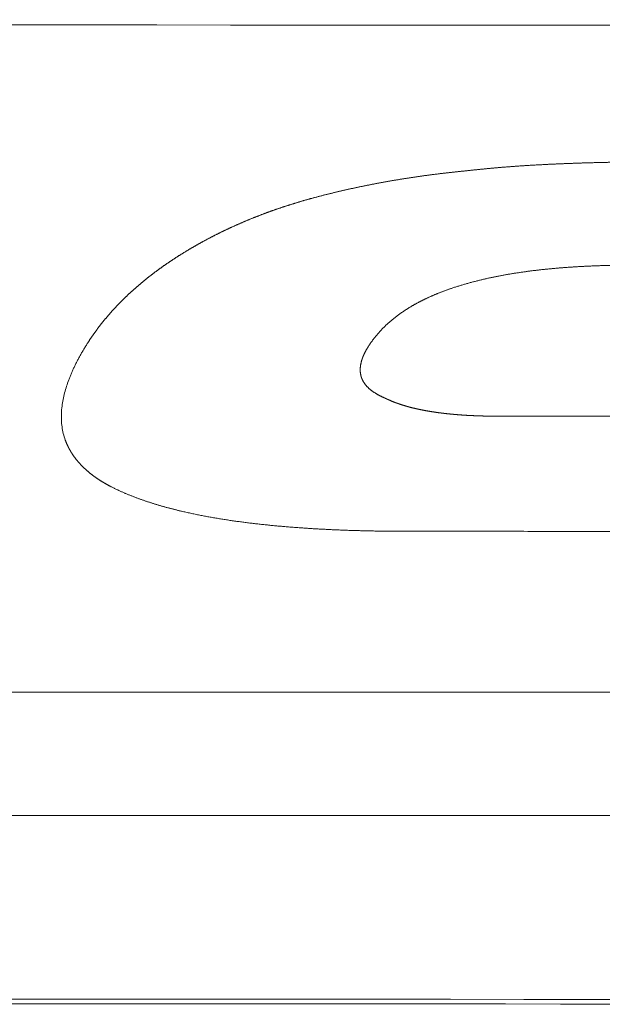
# Model space of a CAD drawing. Header units: millimetres. Extents: x 0 to 594, y 0 to 420.
# Tile 88 of 256: x 267.17 to 269.52, y 56.45 to 60.41. Entities that reach past the tile are written whole.
import ezdxf

# ---------------------------------------------------------------- set-up
doc = ezdxf.new("R2010")
doc.units = ezdxf.units.MM
doc.layers.add('1', color=7, linetype='Continuous', true_color=0xffffff)

msp = doc.modelspace()

# ---------------------------------------------------------------- linework, layer by layer
at = {"layer": '1', "color": 155, "linetype": 'Continuous', "lineweight": 18}
for points in [[(233.7305, 60.4124), (246.3421, 60.4044), (258.9538, 60.3966), (271.5654, 60.3888)], [(271.5652, 56.4636), (258.9535, 56.4707), (246.3419, 56.4778), (233.7302, 56.485)]]:
    msp.add_open_spline(points, degree=3, dxfattribs=at)
at = {"layer": '1', "color": 155, "linetype": 'Continuous', "lineweight": 13}
for points, knots in [([(268.978, 59.8044), (268.9799, 59.8047), (268.9839, 59.8051), (268.9898, 59.8058), (268.9958, 59.8065), (269.0017, 59.8071), (269.0076, 59.8077), (269.0136, 59.8084), (269.0195, 59.809), (269.0255, 59.8096), (269.0314, 59.8102), (269.0374, 59.8108), (269.0433, 59.8114), (269.0493, 59.812), (269.0552, 59.8125), (269.0612, 59.8131), (269.0671, 59.8137), (269.0731, 59.8142), (269.079, 59.8148), (269.085, 59.8153), (269.0909, 59.8158), (269.0969, 59.8163), (269.1028, 59.8168), (269.1088, 59.8173), (269.1148, 59.8178), (269.1207, 59.8183), (269.1267, 59.8188), (269.1327, 59.8192), (269.1386, 59.8197), (269.1446, 59.8202), (269.1506, 59.8206), (269.1565, 59.821), (269.1625, 59.8215), (269.1685, 59.8219), (269.1745, 59.8223), (269.1804, 59.8227), (269.1864, 59.8231), (269.1924, 59.8235), (269.1984, 59.8239), (269.2043, 59.8243), (269.2103, 59.8247), (269.2163, 59.8251), (269.2223, 59.8254), (269.2283, 59.8258), (269.2342, 59.8261), (269.2402, 59.8265), (269.2462, 59.8268), (269.2522, 59.8272), (269.2582, 59.8275), (269.2642, 59.8278), (269.2701, 59.8281), (269.2761, 59.8284), (269.2821, 59.8288), (269.2881, 59.8291), (269.2941, 59.8294), (269.3001, 59.8296), (269.3061, 59.8299), (269.3121, 59.8302), (269.318, 59.8305), (269.324, 59.8308), (269.33, 59.831), (269.336, 59.8313), (269.342, 59.8315), (269.348, 59.8318), (269.354, 59.832), (269.36, 59.8323), (269.366, 59.8325), (269.372, 59.8328), (269.378, 59.833), (269.384, 59.8332), (269.3899, 59.8334), (269.3959, 59.8336), (269.4019, 59.8339), (269.4079, 59.8341), (269.4139, 59.8343), (269.4199, 59.8345), (269.4259, 59.8347), (269.4319, 59.8349), (269.4379, 59.8351), (269.4439, 59.8352), (269.4499, 59.8354), (269.4559, 59.8356), (269.4619, 59.8358), (269.4679, 59.8359), (269.4739, 59.8361), (269.4799, 59.8363), (269.4859, 59.8364), (269.4919, 59.8366), (269.4978, 59.8367), (269.5038, 59.8369), (269.5098, 59.837), (269.5158, 59.8371), (269.5218, 59.8373), (269.5278, 59.8374), (269.5338, 59.8375), (269.5398, 59.8377), (269.5458, 59.8378), (269.5518, 59.8379), (269.5578, 59.838), (269.5638, 59.8381), (269.5698, 59.8382), (269.5758, 59.8383), (269.5818, 59.8384), (269.5878, 59.8385), (269.5938, 59.8386), (269.5998, 59.8387), (269.6058, 59.8388), (269.6118, 59.8389), (269.6178, 59.8389), (269.6238, 59.839), (269.6298, 59.8391), (269.6358, 59.8391), (269.6418, 59.8392), (269.6478, 59.8393), (269.6538, 59.8393), (269.6598, 59.8394), (269.6658, 59.8394), (269.6718, 59.8395), (269.6778, 59.8395), (269.6838, 59.8396), (269.6898, 59.8396), (269.6958, 59.8396), (269.7018, 59.8397), (269.7078, 59.8397), (269.7138, 59.8397), (269.7198, 59.8397), (269.7258, 59.8398), (269.7318, 59.8398), (269.7378, 59.8398), (269.7438, 59.8398), (269.7498, 59.8398), (269.7558, 59.8398), (269.7618, 59.8398), (269.7658, 59.8398), (269.7678, 59.8398)], [0, 0, 0, 0, 0.007576, 0.015152, 0.022727, 0.030302, 0.037877, 0.045452, 0.053027, 0.060601, 0.068176, 0.07575, 0.083324, 0.090898, 0.098473, 0.106047, 0.113621, 0.121195, 0.128769, 0.136343, 0.143917, 0.151491, 0.159066, 0.16664, 0.174214, 0.181789, 0.189363, 0.196938, 0.204513, 0.212088, 0.219663, 0.227238, 0.234813, 0.242388, 0.249964, 0.257539, 0.265115, 0.272691, 0.280267, 0.287843, 0.295419, 0.302995, 0.310572, 0.318149, 0.325725, 0.333302, 0.340879, 0.348456, 0.356033, 0.36361, 0.371188, 0.378765, 0.386342, 0.39392, 0.401498, 0.409075, 0.416653, 0.424231, 0.431808, 0.439386, 0.446964, 0.454541, 0.462119, 0.469697, 0.477274, 0.484852, 0.492429, 0.500006, 0.507583, 0.515161, 0.522738, 0.530314, 0.537891, 0.545468, 0.553045, 0.560621, 0.568198, 0.575774, 0.58335, 0.590927, 0.598503, 0.606079, 0.613655, 0.621231, 0.628807, 0.636383, 0.643959, 0.651535, 0.65911, 0.666686, 0.674262, 0.681838, 0.689413, 0.696989, 0.704564, 0.71214, 0.719715, 0.727291, 0.734866, 0.742442, 0.750017, 0.757593, 0.765168, 0.772744, 0.780319, 0.787894, 0.79547, 0.803045, 0.81062, 0.818196, 0.825771, 0.833346, 0.840921, 0.848497, 0.856072, 0.863647, 0.871222, 0.878798, 0.886373, 0.893948, 0.901523, 0.909099, 0.916674, 0.924249, 0.931824, 0.939399, 0.946974, 0.95455, 0.962125, 0.9697, 0.977275, 0.98485, 0.992425, 1, 1, 1, 1]), ([(268.3462, 59.6926), (268.3481, 59.6931), (268.3519, 59.6941), (268.3576, 59.6957), (268.3634, 59.6972), (268.3691, 59.6987), (268.3749, 59.7002), (268.3806, 59.7017), (268.3864, 59.7032), (268.3921, 59.7047), (268.3979, 59.7062), (268.4036, 59.7076), (268.4094, 59.7091), (268.4152, 59.7105), (268.421, 59.712), (268.4267, 59.7134), (268.4325, 59.7148), (268.4383, 59.7162), (268.4441, 59.7176), (268.4499, 59.719), (268.4557, 59.7203), (268.4615, 59.7217), (268.4673, 59.7231), (268.4731, 59.7244), (268.4789, 59.7257), (268.4848, 59.727), (268.4906, 59.7284), (268.4964, 59.7297), (268.5022, 59.731), (268.5081, 59.7322), (268.5139, 59.7335), (268.5198, 59.7348), (268.5256, 59.736), (268.5315, 59.7373), (268.5373, 59.7385), (268.5432, 59.7397), (268.549, 59.7409), (268.5549, 59.7421), (268.5608, 59.7433), (268.5666, 59.7445), (268.5725, 59.7457), (268.5784, 59.7469), (268.5843, 59.748), (268.5901, 59.7492), (268.596, 59.7503), (268.6019, 59.7514), (268.6078, 59.7526), (268.6137, 59.7537), (268.6196, 59.7548), (268.6255, 59.7559), (268.6314, 59.757), (268.6373, 59.758), (268.6432, 59.7591), (268.6491, 59.7601), (268.655, 59.7612), (268.661, 59.7622), (268.6669, 59.7633), (268.6728, 59.7643), (268.6787, 59.7653), (268.6847, 59.7663), (268.6906, 59.7673), (268.6965, 59.7683), (268.7025, 59.7692), (268.7084, 59.7702), (268.7144, 59.7711), (268.7203, 59.7721), (268.7263, 59.773), (268.7322, 59.7739), (268.7382, 59.7749), (268.7441, 59.7758), (268.7501, 59.7767), (268.756, 59.7776), (268.762, 59.7785), (268.768, 59.7793), (268.7739, 59.7802), (268.7799, 59.781), (268.7859, 59.7819), (268.7918, 59.7827), (268.7978, 59.7836), (268.8038, 59.7844), (268.8098, 59.7852), (268.8158, 59.786), (268.8218, 59.7868), (268.8277, 59.7876), (268.8337, 59.7884), (268.8397, 59.7891), (268.8457, 59.7899), (268.8517, 59.7906), (268.8577, 59.7914), (268.8637, 59.7921), (268.8697, 59.7928), (268.8757, 59.7936), (268.8817, 59.7943), (268.8877, 59.795), (268.8937, 59.7956), (268.8997, 59.7963), (268.9057, 59.797), (268.9117, 59.7977), (268.9178, 59.7983), (268.9238, 59.799), (268.9298, 59.7996), (268.9358, 59.8003), (268.9418, 59.8009), (268.9478, 59.8015), (268.9539, 59.8021), (268.9599, 59.8027), (268.9659, 59.8033), (268.9719, 59.8039), (268.976, 59.8043), (268.978, 59.8044)], [0, 0, 0, 0, 0.009346, 0.018691, 0.028036, 0.037381, 0.046726, 0.056071, 0.065415, 0.074759, 0.084103, 0.093447, 0.102791, 0.112134, 0.121478, 0.130821, 0.140165, 0.149508, 0.158851, 0.168194, 0.177537, 0.18688, 0.196223, 0.205566, 0.214909, 0.224252, 0.233595, 0.242938, 0.252281, 0.261624, 0.270968, 0.280311, 0.289654, 0.298997, 0.308341, 0.317684, 0.327028, 0.336371, 0.345715, 0.355059, 0.364403, 0.373747, 0.383091, 0.392435, 0.40178, 0.411124, 0.420469, 0.429814, 0.439159, 0.448504, 0.457849, 0.467194, 0.47654, 0.485885, 0.495231, 0.504577, 0.513923, 0.523269, 0.532615, 0.541961, 0.551308, 0.560654, 0.570001, 0.579348, 0.588695, 0.598042, 0.607389, 0.616737, 0.626084, 0.635432, 0.644779, 0.654127, 0.663475, 0.672823, 0.682171, 0.691519, 0.700867, 0.710215, 0.719564, 0.728912, 0.73826, 0.747609, 0.756957, 0.766306, 0.775654, 0.785003, 0.794351, 0.8037, 0.813048, 0.822397, 0.831745, 0.841094, 0.850442, 0.85979, 0.869139, 0.878487, 0.887835, 0.897183, 0.906531, 0.915878, 0.925226, 0.934573, 0.943921, 0.953268, 0.962615, 0.971961, 0.981308, 0.990654, 1, 1, 1, 1]), ([(267.8116, 59.4616), (267.8128, 59.4623), (267.8153, 59.4639), (267.8189, 59.4662), (267.8225, 59.4684), (267.8262, 59.4707), (267.8298, 59.473), (267.8335, 59.4752), (267.8372, 59.4775), (267.8408, 59.4797), (267.8445, 59.4819), (267.8482, 59.4841), (267.8519, 59.4863), (267.8556, 59.4885), (267.8593, 59.4907), (267.8631, 59.4929), (267.8668, 59.4951), (267.8705, 59.4973), (267.8743, 59.4994), (267.878, 59.5016), (267.8818, 59.5037), (267.8856, 59.5059), (267.8893, 59.508), (267.8931, 59.5101), (267.8969, 59.5122), (267.9007, 59.5143), (267.9045, 59.5164), (267.9083, 59.5185), (267.9121, 59.5206), (267.9159, 59.5227), (267.9198, 59.5247), (267.9236, 59.5268), (267.9275, 59.5288), (267.9313, 59.5309), (267.9352, 59.5329), (267.939, 59.5349), (267.9429, 59.5369), (267.9468, 59.5389), (267.9507, 59.5409), (267.9546, 59.5429), (267.9585, 59.5449), (267.9624, 59.5469), (267.9663, 59.5488), (267.9702, 59.5508), (267.9741, 59.5527), (267.9781, 59.5547), (267.982, 59.5566), (267.9859, 59.5585), (267.9899, 59.5604), (267.9939, 59.5624), (267.9978, 59.5643), (268.0018, 59.5661), (268.0058, 59.568), (268.0097, 59.5699), (268.0137, 59.5718), (268.0177, 59.5736), (268.0217, 59.5755), (268.0257, 59.5773), (268.0298, 59.5791), (268.0338, 59.581), (268.0378, 59.5828), (268.0418, 59.5846), (268.0459, 59.5864), (268.0499, 59.5882), (268.054, 59.5899), (268.058, 59.5917), (268.0621, 59.5935), (268.0662, 59.5952), (268.0702, 59.597), (268.0743, 59.5987), (268.0784, 59.6005), (268.0825, 59.6022), (268.0866, 59.6039), (268.0907, 59.6056), (268.0948, 59.6073), (268.0989, 59.609), (268.103, 59.6107), (268.1072, 59.6123), (268.1113, 59.614), (268.1154, 59.6157), (268.1196, 59.6173), (268.1237, 59.619), (268.1279, 59.6206), (268.132, 59.6222), (268.1362, 59.6238), (268.1404, 59.6254), (268.1445, 59.627), (268.1487, 59.6286), (268.1529, 59.6302), (268.1571, 59.6318), (268.1613, 59.6333), (268.1655, 59.6349), (268.1697, 59.6364), (268.1739, 59.638), (268.1781, 59.6395), (268.1824, 59.641), (268.1866, 59.6425), (268.1908, 59.644), (268.195, 59.6455), (268.1993, 59.647), (268.2035, 59.6485), (268.2078, 59.65), (268.212, 59.6514), (268.2163, 59.6529), (268.2206, 59.6543), (268.2248, 59.6558), (268.2291, 59.6572), (268.2334, 59.6586), (268.2377, 59.66), (268.242, 59.6614), (268.2463, 59.6628), (268.2506, 59.6642), (268.2549, 59.6656), (268.2592, 59.667), (268.2635, 59.6683), (268.2678, 59.6697), (268.2721, 59.671), (268.2764, 59.6724), (268.2808, 59.6737), (268.2851, 59.675), (268.2894, 59.6763), (268.2938, 59.6776), (268.2981, 59.6789), (268.3025, 59.6802), (268.3068, 59.6815), (268.3112, 59.6828), (268.3155, 59.684), (268.3199, 59.6853), (268.3243, 59.6865), (268.3287, 59.6877), (268.333, 59.689), (268.3374, 59.6902), (268.3418, 59.6914), (268.3447, 59.6922), (268.3462, 59.6926)], [0, 0, 0, 0, 0.007576, 0.015152, 0.022728, 0.030303, 0.037879, 0.045454, 0.05303, 0.060605, 0.06818, 0.075754, 0.083329, 0.090904, 0.098478, 0.106053, 0.113627, 0.121202, 0.128776, 0.13635, 0.143924, 0.151498, 0.159072, 0.166646, 0.17422, 0.181794, 0.189368, 0.196942, 0.204516, 0.21209, 0.219664, 0.227238, 0.234812, 0.242386, 0.24996, 0.257534, 0.265107, 0.272681, 0.280255, 0.287829, 0.295404, 0.302978, 0.310552, 0.318126, 0.3257, 0.333274, 0.340849, 0.348423, 0.355997, 0.363572, 0.371146, 0.378721, 0.386295, 0.39387, 0.401445, 0.40902, 0.416595, 0.42417, 0.431744, 0.43932, 0.446895, 0.45447, 0.462045, 0.469621, 0.477196, 0.484771, 0.492347, 0.499923, 0.507498, 0.515074, 0.52265, 0.530226, 0.537802, 0.545378, 0.552954, 0.56053, 0.568106, 0.575683, 0.583259, 0.590835, 0.598412, 0.605988, 0.613565, 0.621142, 0.628719, 0.636295, 0.643872, 0.651449, 0.659026, 0.666603, 0.67418, 0.681757, 0.689334, 0.696912, 0.704489, 0.712066, 0.719643, 0.727221, 0.734798, 0.742375, 0.749953, 0.75753, 0.765108, 0.772685, 0.780263, 0.78784, 0.795418, 0.802995, 0.810573, 0.81815, 0.825728, 0.833305, 0.840883, 0.84846, 0.856037, 0.863615, 0.871192, 0.87877, 0.886347, 0.893924, 0.901501, 0.909079, 0.916656, 0.924233, 0.93181, 0.939387, 0.946964, 0.954541, 0.962117, 0.969694, 0.977271, 0.984847, 0.992424, 1, 1, 1, 1]), ([(267.4445, 59.1105), (267.4451, 59.1114), (267.4463, 59.1133), (267.4481, 59.1161), (267.45, 59.1189), (267.4518, 59.1218), (267.4537, 59.1246), (267.4556, 59.1274), (267.4575, 59.1302), (267.4594, 59.133), (267.4613, 59.1358), (267.4632, 59.1386), (267.4651, 59.1414), (267.4671, 59.1441), (267.469, 59.1469), (267.471, 59.1497), (267.473, 59.1524), (267.475, 59.1552), (267.477, 59.1579), (267.479, 59.1607), (267.481, 59.1634), (267.483, 59.1661), (267.485, 59.1689), (267.4871, 59.1716), (267.4892, 59.1743), (267.4912, 59.177), (267.4933, 59.1797), (267.4954, 59.1824), (267.4975, 59.1851), (267.4996, 59.1878), (267.5017, 59.1905), (267.5039, 59.1931), (267.506, 59.1958), (267.5082, 59.1985), (267.5103, 59.2011), (267.5125, 59.2038), (267.5147, 59.2064), (267.5169, 59.2091), (267.5191, 59.2117), (267.5213, 59.2143), (267.5235, 59.2169), (267.5258, 59.2196), (267.528, 59.2222), (267.5303, 59.2248), (267.5325, 59.2274), (267.5348, 59.23), (267.5371, 59.2325), (267.5394, 59.2351), (267.5417, 59.2377), (267.544, 59.2403), (267.5463, 59.2428), (267.5487, 59.2454), (267.551, 59.2479), (267.5533, 59.2505), (267.5557, 59.253), (267.5581, 59.2555), (267.5605, 59.2581), (267.5628, 59.2606), (267.5652, 59.2631), (267.5676, 59.2656), (267.5701, 59.2681), (267.5725, 59.2706), (267.5749, 59.2731), (267.5774, 59.2756), (267.5798, 59.2781), (267.5823, 59.2805), (267.5848, 59.283), (267.5872, 59.2854), (267.5897, 59.2879), (267.5922, 59.2903), (267.5947, 59.2928), (267.5973, 59.2952), (267.5998, 59.2976), (267.6023, 59.3), (267.6049, 59.3025), (267.6074, 59.3049), (267.61, 59.3073), (267.6125, 59.3097), (267.6151, 59.312), (267.6177, 59.3144), (267.6203, 59.3168), (267.6229, 59.3192), (267.6255, 59.3215), (267.6281, 59.3239), (267.6308, 59.3262), (267.6334, 59.3286), (267.6361, 59.3309), (267.6387, 59.3332), (267.6414, 59.3356), (267.644, 59.3379), (267.6467, 59.3402), (267.6494, 59.3425), (267.6521, 59.3448), (267.6548, 59.3471), (267.6575, 59.3494), (267.6602, 59.3517), (267.663, 59.3539), (267.6657, 59.3562), (267.6684, 59.3585), (267.6712, 59.3607), (267.674, 59.363), (267.6767, 59.3652), (267.6795, 59.3674), (267.6823, 59.3697), (267.6851, 59.3719), (267.6879, 59.3741), (267.6907, 59.3763), (267.6935, 59.3785), (267.6963, 59.3807), (267.6991, 59.3829), (267.702, 59.3851), (267.7048, 59.3873), (267.7076, 59.3894), (267.7105, 59.3916), (267.7134, 59.3938), (267.7162, 59.3959), (267.7191, 59.3981), (267.722, 59.4002), (267.7249, 59.4023), (267.7278, 59.4045), (267.7307, 59.4066), (267.7336, 59.4087), (267.7365, 59.4108), (267.7395, 59.4129), (267.7424, 59.415), (267.7453, 59.4171), (267.7483, 59.4192), (267.7512, 59.4213), (267.7542, 59.4234), (267.7572, 59.4254), (267.7601, 59.4275), (267.7631, 59.4295), (267.7661, 59.4316), (267.7691, 59.4336), (267.7721, 59.4357), (267.7751, 59.4377), (267.7781, 59.4397), (267.7811, 59.4417), (267.7841, 59.4438), (267.7872, 59.4458), (267.7902, 59.4478), (267.7933, 59.4498), (267.7963, 59.4517), (267.7994, 59.4537), (267.8024, 59.4557), (267.8055, 59.4577), (267.8086, 59.4596), (267.8106, 59.4609), (267.8116, 59.4616)], [0, 0, 0, 0, 0.006849, 0.013698, 0.020547, 0.027396, 0.034244, 0.041093, 0.047942, 0.05479, 0.061639, 0.068488, 0.075336, 0.082185, 0.089033, 0.095882, 0.10273, 0.109579, 0.116427, 0.123276, 0.130125, 0.136973, 0.143822, 0.150671, 0.15752, 0.164369, 0.171217, 0.178066, 0.184915, 0.191764, 0.198613, 0.205463, 0.212312, 0.219161, 0.22601, 0.23286, 0.239709, 0.246558, 0.253408, 0.260258, 0.267107, 0.273957, 0.280806, 0.287656, 0.294506, 0.301356, 0.308206, 0.315055, 0.321905, 0.328755, 0.335605, 0.342455, 0.349305, 0.356155, 0.363005, 0.369855, 0.376705, 0.383555, 0.390405, 0.397255, 0.404105, 0.410954, 0.417804, 0.424654, 0.431504, 0.438353, 0.445203, 0.452052, 0.458902, 0.465751, 0.4726, 0.479449, 0.486298, 0.493147, 0.499995, 0.506844, 0.513692, 0.520541, 0.527389, 0.534237, 0.541085, 0.547933, 0.55478, 0.561628, 0.568476, 0.575324, 0.582172, 0.589019, 0.595867, 0.602715, 0.609563, 0.61641, 0.623258, 0.630106, 0.636954, 0.643802, 0.65065, 0.657499, 0.664347, 0.671195, 0.678044, 0.684892, 0.691741, 0.698589, 0.705438, 0.712287, 0.719136, 0.725985, 0.732835, 0.739684, 0.746533, 0.753383, 0.760233, 0.767082, 0.773932, 0.780782, 0.787632, 0.794482, 0.801333, 0.808183, 0.815033, 0.821884, 0.828734, 0.835585, 0.842436, 0.849286, 0.856137, 0.862988, 0.869839, 0.87669, 0.883541, 0.890392, 0.897243, 0.904094, 0.910944, 0.917795, 0.924646, 0.931497, 0.938348, 0.945198, 0.952049, 0.9589, 0.96575, 0.9726, 0.97945, 0.9863, 0.99315, 1, 1, 1, 1]), ([(269.6499, 59.4236), (269.6475, 59.4236), (269.6428, 59.4236), (269.6358, 59.4236), (269.6287, 59.4235), (269.6217, 59.4235), (269.6146, 59.4235), (269.6075, 59.4234), (269.6005, 59.4233), (269.5934, 59.4233), (269.5864, 59.4232), (269.5793, 59.4231), (269.5723, 59.423), (269.5652, 59.4228), (269.5581, 59.4227), (269.5511, 59.4225), (269.544, 59.4224), (269.5369, 59.4222), (269.5299, 59.422), (269.5228, 59.4218), (269.5157, 59.4216), (269.5087, 59.4214), (269.5016, 59.4211), (269.4945, 59.4209), (269.4875, 59.4206), (269.4804, 59.4203), (269.4733, 59.42), (269.4663, 59.4197), (269.4592, 59.4194), (269.4521, 59.4191), (269.4451, 59.4187), (269.438, 59.4184), (269.431, 59.418), (269.4239, 59.4176), (269.4169, 59.4172), (269.4098, 59.4168), (269.4027, 59.4163), (269.3957, 59.4159), (269.3886, 59.4154), (269.3816, 59.4149), (269.3746, 59.4144), (269.3675, 59.4139), (269.3605, 59.4134), (269.3534, 59.4128), (269.3464, 59.4122), (269.3394, 59.4117), (269.3323, 59.4111), (269.3253, 59.4104), (269.3183, 59.4098), (269.3113, 59.4092), (269.3043, 59.4085), (269.2973, 59.4078), (269.2902, 59.4071), (269.2832, 59.4064), (269.2762, 59.4056), (269.2692, 59.4049), (269.2623, 59.4041), (269.2553, 59.4033), (269.2483, 59.4025), (269.2413, 59.4016), (269.2343, 59.4008), (269.2274, 59.3999), (269.2204, 59.399), (269.2134, 59.3981), (269.2065, 59.3971), (269.1995, 59.3961), (269.1926, 59.3952), (269.1857, 59.3941), (269.1787, 59.3931), (269.1718, 59.392), (269.1649, 59.391), (269.158, 59.3899), (269.1511, 59.3887), (269.1442, 59.3876), (269.1373, 59.3864), (269.1304, 59.3852), (269.1235, 59.384), (269.1166, 59.3827), (269.1098, 59.3814), (269.1029, 59.3801), (269.0961, 59.3788), (269.0892, 59.3775), (269.0824, 59.3761), (269.0756, 59.3747), (269.0687, 59.3732), (269.0619, 59.3718), (269.0551, 59.3703), (269.0483, 59.3688), (269.0416, 59.3672), (269.0348, 59.3656), (269.028, 59.364), (269.0212, 59.3624), (269.0145, 59.3607), (269.0078, 59.359), (269.001, 59.3573), (268.9943, 59.3556), (268.9876, 59.3538), (268.9809, 59.3519), (268.9743, 59.3501), (268.9676, 59.3482), (268.961, 59.3463), (268.9543, 59.3443), (268.9477, 59.3424), (268.9411, 59.3403), (268.9346, 59.3383), (268.928, 59.3362), (268.9214, 59.3341), (268.9149, 59.3319), (268.9091, 59.33), (268.9041, 59.3282), (268.8998, 59.3267), (268.8954, 59.3252), (268.8911, 59.3236), (268.8868, 59.3221), (268.8825, 59.3205), (268.8782, 59.3189), (268.874, 59.3173), (268.8697, 59.3157), (268.8655, 59.314), (268.8612, 59.3124), (268.857, 59.3107), (268.8528, 59.309), (268.8486, 59.3073), (268.8444, 59.3055), (268.8402, 59.3038), (268.8361, 59.302), (268.8319, 59.3002), (268.8278, 59.2984), (268.8237, 59.2966), (268.8196, 59.2947), (268.8155, 59.2929), (268.8114, 59.291), (268.8073, 59.2891), (268.8033, 59.2871), (268.7992, 59.2852), (268.7952, 59.2832), (268.7912, 59.2812), (268.7872, 59.2792), (268.7833, 59.2772), (268.7793, 59.2751), (268.7754, 59.2731), (268.7715, 59.271), (268.7676, 59.2689), (268.7637, 59.2667), (268.7598, 59.2646), (268.756, 59.2624), (268.7522, 59.2602), (268.7484, 59.258), (268.7446, 59.2557), (268.7408, 59.2534), (268.7371, 59.2512), (268.7333, 59.2488), (268.7296, 59.2465), (268.7259, 59.2442), (268.7223, 59.2418), (268.7186, 59.2394), (268.715, 59.237), (268.7114, 59.2345), (268.7079, 59.2321), (268.7043, 59.2296), (268.7008, 59.2271), (268.6973, 59.2246), (268.6938, 59.222), (268.6904, 59.2194), (268.687, 59.2168), (268.6836, 59.2142), (268.6802, 59.2116), (268.6768, 59.2089), (268.6735, 59.2062), (268.6702, 59.2035), (268.667, 59.2008), (268.6637, 59.198), (268.6605, 59.1953), (268.6573, 59.1925), (268.6542, 59.1897), (268.6511, 59.1868), (268.648, 59.1839), (268.6449, 59.1811), (268.6419, 59.1782), (268.6389, 59.1752), (268.6359, 59.1723), (268.6329, 59.1693), (268.63, 59.1663), (268.6272, 59.1633), (268.6243, 59.1603), (268.6215, 59.1572), (268.6187, 59.1542), (268.6159, 59.1511), (268.6132, 59.148), (268.6105, 59.1448), (268.6079, 59.1417), (268.6053, 59.1385), (268.6027, 59.1354), (268.6001, 59.1322), (268.5976, 59.129), (268.5951, 59.1257), (268.5927, 59.1225), (268.5902, 59.1192), (268.5879, 59.116), (268.5855, 59.1127), (268.5832, 59.1094), (268.5809, 59.106), (268.5787, 59.1027), (268.5765, 59.0994), (268.5751, 59.0971), (268.5744, 59.096)], [0, 0, 0, 0, 0.005824, 0.01165, 0.017478, 0.023307, 0.029138, 0.034971, 0.040805, 0.04664, 0.052477, 0.058315, 0.064154, 0.069994, 0.075836, 0.081678, 0.087521, 0.093365, 0.09921, 0.105055, 0.110901, 0.116748, 0.122595, 0.128443, 0.134291, 0.140139, 0.145988, 0.151836, 0.157685, 0.163535, 0.169384, 0.175233, 0.181082, 0.186931, 0.192781, 0.198629, 0.204478, 0.210326, 0.216175, 0.222022, 0.22787, 0.233717, 0.239563, 0.24541, 0.251255, 0.2571, 0.262945, 0.268789, 0.274632, 0.280475, 0.286317, 0.292158, 0.297999, 0.303839, 0.309678, 0.315517, 0.321355, 0.327193, 0.33303, 0.338866, 0.344702, 0.350537, 0.356371, 0.362205, 0.368039, 0.373872, 0.379705, 0.385537, 0.391369, 0.397201, 0.403032, 0.408863, 0.414695, 0.420526, 0.426357, 0.432188, 0.43802, 0.443852, 0.449684, 0.455516, 0.461349, 0.467183, 0.473018, 0.478853, 0.484689, 0.490527, 0.496365, 0.502205, 0.508046, 0.513889, 0.519732, 0.525577, 0.531422, 0.537268, 0.543114, 0.548961, 0.554808, 0.560656, 0.566504, 0.572352, 0.5782, 0.584048, 0.589896, 0.595745, 0.601593, 0.607442, 0.61329, 0.619139, 0.624987, 0.628899, 0.63281, 0.636722, 0.640633, 0.644544, 0.648455, 0.652366, 0.656276, 0.660187, 0.664097, 0.668006, 0.671916, 0.675824, 0.679733, 0.683641, 0.687549, 0.691456, 0.695363, 0.699269, 0.703175, 0.707081, 0.710986, 0.714891, 0.718796, 0.7227, 0.726604, 0.730508, 0.734411, 0.738315, 0.742219, 0.746122, 0.750026, 0.753929, 0.757833, 0.761737, 0.765641, 0.769544, 0.773448, 0.777352, 0.781256, 0.785159, 0.789063, 0.792966, 0.796869, 0.800773, 0.804676, 0.808579, 0.812482, 0.816385, 0.820288, 0.824191, 0.828095, 0.831998, 0.835902, 0.839806, 0.84371, 0.847614, 0.851519, 0.855425, 0.859331, 0.863238, 0.867146, 0.871054, 0.874964, 0.878874, 0.882786, 0.886698, 0.890611, 0.894525, 0.89844, 0.902354, 0.906269, 0.910184, 0.9141, 0.918015, 0.92193, 0.925844, 0.929758, 0.933672, 0.937584, 0.941496, 0.945407, 0.949317, 0.953226, 0.957134, 0.96104, 0.964945, 0.968848, 0.972749, 0.976648, 0.980546, 0.984441, 0.988334, 0.992225, 0.996114, 1, 1, 1, 1]), ([(267.5401, 58.5297), (267.5393, 58.5301), (267.5377, 58.5309), (267.5353, 58.5322), (267.533, 58.5334), (267.5306, 58.5347), (267.5282, 58.5359), (267.5259, 58.5372), (267.5235, 58.5385), (267.5212, 58.5398), (267.5188, 58.5411), (267.5165, 58.5424), (267.5142, 58.5438), (267.5119, 58.5451), (267.5096, 58.5464), (267.5073, 58.5478), (267.505, 58.5492), (267.5027, 58.5505), (267.5005, 58.5519), (267.4982, 58.5533), (267.496, 58.5547), (267.4937, 58.5561), (267.4915, 58.5576), (267.4893, 58.559), (267.4871, 58.5605), (267.4849, 58.5619), (267.4827, 58.5634), (267.4805, 58.5649), (267.4784, 58.5664), (267.4762, 58.5679), (267.4741, 58.5694), (267.4719, 58.5709), (267.4698, 58.5724), (267.4677, 58.574), (267.4656, 58.5756), (267.4635, 58.5771), (267.4615, 58.5787), (267.4594, 58.5803), (267.4574, 58.5819), (267.4553, 58.5835), (267.4533, 58.5851), (267.4513, 58.5868), (267.4493, 58.5884), (267.4473, 58.5901), (267.4453, 58.5918), (267.4434, 58.5934), (267.4414, 58.5951), (267.4395, 58.5968), (267.4376, 58.5985), (267.4357, 58.6003), (267.4338, 58.602), (267.4319, 58.6037), (267.43, 58.6055), (267.4282, 58.6073), (267.4264, 58.609), (267.4245, 58.6108), (267.4227, 58.6126), (267.4209, 58.6144), (267.4192, 58.6163), (267.4174, 58.6181), (267.4157, 58.6199), (267.414, 58.6218), (267.4123, 58.6236), (267.4106, 58.6255), (267.4089, 58.6274), (267.4072, 58.6293), (267.4056, 58.6312), (267.404, 58.6331), (267.4024, 58.635), (267.4008, 58.6369), (267.3992, 58.6388), (267.3977, 58.6408), (267.3961, 58.6427), (267.3946, 58.6447), (267.3931, 58.6467), (267.3916, 58.6487), (267.3902, 58.6506), (267.3888, 58.6526), (267.3873, 58.6547), (267.3859, 58.6567), (267.3846, 58.6587), (267.3832, 58.6607), (267.3819, 58.6628), (267.3805, 58.6648), (267.3792, 58.6669), (267.3779, 58.6689), (267.3767, 58.671), (267.3754, 58.6731), (267.3742, 58.6752), (267.373, 58.6773), (267.3718, 58.6794), (267.3706, 58.6815), (267.3695, 58.6836), (267.3684, 58.6857), (267.3673, 58.6879), (267.3662, 58.69), (267.3651, 58.6922), (267.3641, 58.6943), (267.3631, 58.6965), (267.3621, 58.6986), (267.3611, 58.7008), (267.3601, 58.703), (267.3592, 58.7051), (267.3582, 58.7073), (267.3574, 58.7095), (267.3565, 58.7117), (267.3556, 58.7139), (267.3548, 58.7161), (267.351, 58.7264), (267.3454, 58.745), (267.3403, 58.7722), (267.3378, 58.7997), (267.3379, 58.8272), (267.3403, 58.8547), (267.3447, 58.8819), (267.3509, 58.9087), (267.3586, 58.9352), (267.3654, 58.9548), (267.3704, 58.9679), (267.373, 58.9746), (267.3757, 58.9813), (267.3785, 58.9879), (267.3814, 58.9945), (267.3843, 59.0011), (267.3874, 59.0077), (267.3905, 59.0143), (267.3936, 59.0208), (267.3969, 59.0274), (267.4002, 59.0339), (267.4036, 59.0404), (267.407, 59.0469), (267.4106, 59.0534), (267.4142, 59.0599), (267.4178, 59.0664), (267.4215, 59.0728), (267.4252, 59.0792), (267.429, 59.0855), (267.4328, 59.0918), (267.4367, 59.0981), (267.4406, 59.1043), (267.4432, 59.1084), (267.4445, 59.1105)], [0, 0, 0, 0, 0.003517, 0.007032, 0.010547, 0.014061, 0.017574, 0.021086, 0.024597, 0.028107, 0.031617, 0.035125, 0.038633, 0.04214, 0.045647, 0.049152, 0.052657, 0.056162, 0.059666, 0.063169, 0.066672, 0.070175, 0.073677, 0.077179, 0.080681, 0.084182, 0.087684, 0.091185, 0.094686, 0.098188, 0.10169, 0.105192, 0.108694, 0.112197, 0.1157, 0.119204, 0.122709, 0.126214, 0.12972, 0.133227, 0.136735, 0.140244, 0.143753, 0.147262, 0.150772, 0.154282, 0.157793, 0.161303, 0.164814, 0.168325, 0.171836, 0.175346, 0.178857, 0.182368, 0.185878, 0.189388, 0.192898, 0.196407, 0.199917, 0.203425, 0.206934, 0.210441, 0.213949, 0.217456, 0.220962, 0.224468, 0.227973, 0.231478, 0.234982, 0.238485, 0.241988, 0.245491, 0.248993, 0.252494, 0.255995, 0.259495, 0.262995, 0.266494, 0.269992, 0.273491, 0.276989, 0.280486, 0.283983, 0.287479, 0.290975, 0.294471, 0.297967, 0.301462, 0.304956, 0.30845, 0.311944, 0.315438, 0.318932, 0.322425, 0.325917, 0.32941, 0.332903, 0.336395, 0.339887, 0.343379, 0.34687, 0.350362, 0.353854, 0.357345, 0.360836, 0.364328, 0.367819, 0.371311, 0.374802, 0.416322, 0.45794, 0.499677, 0.541509, 0.583401, 0.625269, 0.667008, 0.708618, 0.750102, 0.760903, 0.771697, 0.782488, 0.79328, 0.804077, 0.814882, 0.825699, 0.836531, 0.847381, 0.858253, 0.869151, 0.880077, 0.891028, 0.901997, 0.912973, 0.923949, 0.934915, 0.945863, 0.956782, 0.967665, 0.978501, 0.989283, 1, 1, 1, 1]), ([(268.5744, 59.096), (268.574, 59.0954), (268.5732, 59.0941), (268.572, 59.0923), (268.5709, 59.0904), (268.5698, 59.0886), (268.5686, 59.0867), (268.5675, 59.0848), (268.5665, 59.083), (268.5654, 59.0811), (268.5644, 59.0792), (268.5633, 59.0774), (268.5623, 59.0755), (268.5613, 59.0736), (268.5604, 59.0717), (268.5594, 59.0698), (268.5585, 59.0679), (268.5576, 59.066), (268.5567, 59.0641), (268.5558, 59.0622), (268.555, 59.0603), (268.5541, 59.0584), (268.5533, 59.0565), (268.5525, 59.0546), (268.5518, 59.0526), (268.551, 59.0507), (268.5503, 59.0487), (268.5496, 59.0468), (268.549, 59.0448), (268.5483, 59.0428), (268.5477, 59.0408), (268.5471, 59.0389), (268.5465, 59.0369), (268.546, 59.0348), (268.5454, 59.0328), (268.545, 59.0308), (268.5445, 59.0288), (268.5441, 59.0267), (268.5437, 59.0247), (268.5433, 59.0227), (268.5429, 59.0206), (268.5426, 59.0186), (268.5423, 59.0165), (268.5421, 59.0144), (268.5419, 59.0124), (268.5417, 59.0103), (268.5416, 59.0082), (268.5415, 59.0062), (268.5414, 59.0041), (268.5414, 59.0021), (268.5414, 59), (268.5414, 58.9979), (268.5415, 58.9959), (268.5417, 58.9938), (268.5418, 58.9918), (268.542, 58.9897), (268.5423, 58.9877), (268.5426, 58.9856), (268.543, 58.9836), (268.5434, 58.9816), (268.5438, 58.9796), (268.5443, 58.9775), (268.5448, 58.9755), (268.5454, 58.9735), (268.546, 58.9716), (268.5467, 58.9696), (268.5474, 58.9676), (268.5482, 58.9657), (268.549, 58.9637), (268.5499, 58.9618), (268.5508, 58.9599), (268.5518, 58.958), (268.5528, 58.9561), (268.5538, 58.9542), (268.5549, 58.9524), (268.5561, 58.9505), (268.5574, 58.9484), (268.559, 58.9461), (268.5609, 58.9435), (268.5629, 58.941), (268.565, 58.9385), (268.5671, 58.936), (268.5694, 58.9336), (268.5717, 58.9312), (268.5741, 58.9289), (268.5765, 58.9266), (268.579, 58.9244), (268.5816, 58.9222), (268.5842, 58.9201), (268.5869, 58.918), (268.5896, 58.916), (268.5924, 58.914), (268.5952, 58.912), (268.5981, 58.9101), (268.601, 58.9083), (268.6039, 58.9064), (268.6069, 58.9047), (268.6098, 58.9029), (268.6128, 58.9013), (268.6159, 58.8996), (268.6189, 58.898), (268.622, 58.8965), (268.6251, 58.8949), (268.6283, 58.8934), (268.6315, 58.8919), (268.6348, 58.8905), (268.6381, 58.889), (268.6403, 58.8881), (268.6414, 58.8876)], [0, 0, 0, 0, 0.008495, 0.016968, 0.025422, 0.033857, 0.042273, 0.050671, 0.059053, 0.067419, 0.07577, 0.084107, 0.092431, 0.100743, 0.109044, 0.117336, 0.125619, 0.133894, 0.142164, 0.150428, 0.158688, 0.166947, 0.175204, 0.183461, 0.191721, 0.199984, 0.208251, 0.216525, 0.224808, 0.2331, 0.241403, 0.24972, 0.25805, 0.266394, 0.27475, 0.283114, 0.291487, 0.299866, 0.30825, 0.316637, 0.325026, 0.333415, 0.341804, 0.350191, 0.358575, 0.366956, 0.375332, 0.383702, 0.392066, 0.400424, 0.408774, 0.417117, 0.425453, 0.433781, 0.442101, 0.450414, 0.458719, 0.467019, 0.475312, 0.4836, 0.491884, 0.500165, 0.508444, 0.516722, 0.524999, 0.533276, 0.541554, 0.549832, 0.558113, 0.566396, 0.574682, 0.582972, 0.591266, 0.599565, 0.607871, 0.616183, 0.624502, 0.636593, 0.648702, 0.660829, 0.672973, 0.685132, 0.697303, 0.709486, 0.721675, 0.733868, 0.74606, 0.758248, 0.770428, 0.782599, 0.79476, 0.806907, 0.819037, 0.831147, 0.843231, 0.855287, 0.867308, 0.87929, 0.891235, 0.903161, 0.915085, 0.927026, 0.939001, 0.951028, 0.963125, 0.975307, 0.987594, 1, 1, 1, 1]), ([(268.6414, 58.8876), (268.6421, 58.8873), (268.6433, 58.8867), (268.6452, 58.8858), (268.6471, 58.8849), (268.649, 58.884), (268.6509, 58.8831), (268.6528, 58.8822), (268.6547, 58.8813), (268.6566, 58.8805), (268.6585, 58.8796), (268.6604, 58.8787), (268.6624, 58.8779), (268.6643, 58.8771), (268.6662, 58.8763), (268.6682, 58.8754), (268.6701, 58.8746), (268.6721, 58.8738), (268.674, 58.873), (268.676, 58.8723), (268.678, 58.8715), (268.68, 58.8707), (268.6819, 58.87), (268.6839, 58.8692), (268.6859, 58.8685), (268.6879, 58.8677), (268.6899, 58.867), (268.6919, 58.8663), (268.6939, 58.8656), (268.6959, 58.8649), (268.6979, 58.8642), (268.7, 58.8635), (268.702, 58.8628), (268.704, 58.8622), (268.706, 58.8615), (268.7081, 58.8608), (268.7101, 58.8602), (268.7122, 58.8595), (268.7142, 58.8589), (268.7162, 58.8583), (268.7183, 58.8577), (268.7204, 58.857), (268.7224, 58.8564), (268.7245, 58.8558), (268.7265, 58.8552), (268.7286, 58.8546), (268.7307, 58.8541), (268.7327, 58.8535), (268.7348, 58.8529), (268.7369, 58.8523), (268.739, 58.8518), (268.7411, 58.8512), (268.7431, 58.8507), (268.7452, 58.8502), (268.7473, 58.8496), (268.7494, 58.8491), (268.7515, 58.8486), (268.7536, 58.848), (268.7557, 58.8475), (268.7578, 58.847), (268.7599, 58.8465), (268.762, 58.846), (268.7641, 58.8455), (268.7662, 58.8451), (268.7683, 58.8446), (268.7704, 58.8441), (268.7725, 58.8436), (268.7746, 58.8432), (268.7767, 58.8427), (268.7789, 58.8423), (268.781, 58.8418), (268.7831, 58.8414), (268.7852, 58.8409), (268.7873, 58.8405), (268.7894, 58.8401), (268.7916, 58.8397), (268.7937, 58.8392), (268.7958, 58.8388), (268.798, 58.8384), (268.8001, 58.838), (268.8022, 58.8376), (268.8043, 58.8372), (268.8065, 58.8368), (268.8086, 58.8365), (268.8108, 58.8361), (268.8129, 58.8357), (268.815, 58.8353), (268.8172, 58.835), (268.8193, 58.8346), (268.8214, 58.8343), (268.8236, 58.8339), (268.8257, 58.8336), (268.8279, 58.8332), (268.83, 58.8329), (268.8322, 58.8325), (268.8343, 58.8322), (268.8365, 58.8319), (268.8386, 58.8316), (268.8408, 58.8312), (268.8429, 58.8309), (268.8451, 58.8306), (268.8472, 58.8303), (268.8494, 58.83), (268.8515, 58.8297), (268.8537, 58.8294), (268.8559, 58.8291), (268.858, 58.8288), (268.8602, 58.8285), (268.8623, 58.8282), (268.8645, 58.828), (268.8667, 58.8277), (268.8688, 58.8274), (268.871, 58.8272), (268.8731, 58.8269), (268.8753, 58.8266), (268.8775, 58.8264), (268.8796, 58.8261), (268.8818, 58.8259), (268.884, 58.8256), (268.8861, 58.8254), (268.8883, 58.8251), (268.8905, 58.8249), (268.8926, 58.8247), (268.8948, 58.8244), (268.897, 58.8242), (268.8991, 58.824), (268.9013, 58.8238), (268.9035, 58.8235), (268.9056, 58.8233), (268.9078, 58.8231), (268.91, 58.8229), (268.9122, 58.8227), (268.9143, 58.8225), (268.9165, 58.8223), (268.9187, 58.8221), (268.9208, 58.8219), (268.923, 58.8217), (268.9252, 58.8215), (268.9274, 58.8213), (268.9295, 58.8212), (268.9317, 58.821), (268.9339, 58.8208), (268.9361, 58.8206), (268.9382, 58.8205), (268.9404, 58.8203), (268.9426, 58.8201), (268.9448, 58.82), (268.947, 58.8198), (268.9491, 58.8196), (268.9513, 58.8195), (268.9535, 58.8193), (268.9557, 58.8192), (268.9578, 58.8191), (268.96, 58.8189), (268.9622, 58.8188), (268.9644, 58.8186), (268.9666, 58.8185), (268.9688, 58.8184), (268.9709, 58.8182), (268.9731, 58.8181), (268.9753, 58.818), (268.9775, 58.8179), (268.9797, 58.8178), (268.9818, 58.8176), (268.984, 58.8175), (268.9862, 58.8174), (268.9884, 58.8173), (268.9906, 58.8172), (268.9928, 58.8171), (268.9949, 58.817), (268.9971, 58.8169), (268.9993, 58.8168), (269.0015, 58.8167), (269.0037, 58.8166), (269.0059, 58.8165), (269.008, 58.8164), (269.0102, 58.8164), (269.0124, 58.8163), (269.0146, 58.8162), (269.0168, 58.8161), (269.019, 58.8161), (269.0212, 58.816), (269.0233, 58.8159), (269.0255, 58.8158), (269.0277, 58.8158), (269.0299, 58.8157), (269.0321, 58.8157), (269.0343, 58.8156), (269.0364, 58.8155), (269.0386, 58.8155), (269.0408, 58.8154), (269.043, 58.8154), (269.0452, 58.8153), (269.0474, 58.8153), (269.0496, 58.8152), (269.0517, 58.8152), (269.0539, 58.8152), (269.0561, 58.8151), (269.0583, 58.8151), (269.0605, 58.815), (269.0627, 58.815), (269.0648, 58.815), (269.067, 58.815), (269.0692, 58.8149), (269.0714, 58.8149), (269.0736, 58.8149), (269.0758, 58.8149), (269.078, 58.8148), (269.0801, 58.8148), (269.0823, 58.8148), (269.0845, 58.8148), (269.0867, 58.8148), (269.0889, 58.8148), (269.0911, 58.8148), (269.0932, 58.8148), (269.0954, 58.8147), (269.0976, 58.8147), (269.0998, 58.8147), (269.1012, 58.8147), (269.102, 58.8147)], [0, 0, 0, 0, 0.004616, 0.009232, 0.013845, 0.018458, 0.02307, 0.027681, 0.032291, 0.0369, 0.041509, 0.046117, 0.050724, 0.055331, 0.059938, 0.064545, 0.069151, 0.073757, 0.078364, 0.08297, 0.087576, 0.092182, 0.096788, 0.101394, 0.106001, 0.110608, 0.115214, 0.119821, 0.124429, 0.129036, 0.133644, 0.138253, 0.142861, 0.14747, 0.152079, 0.156688, 0.161298, 0.165908, 0.170518, 0.175129, 0.179739, 0.18435, 0.188961, 0.193573, 0.198184, 0.202796, 0.207407, 0.212019, 0.21663, 0.221242, 0.225853, 0.230465, 0.235076, 0.239687, 0.244297, 0.248908, 0.253517, 0.258127, 0.262736, 0.267345, 0.271953, 0.276561, 0.281169, 0.285777, 0.290384, 0.294991, 0.299598, 0.304205, 0.308812, 0.313419, 0.318026, 0.322632, 0.327239, 0.331845, 0.336452, 0.341059, 0.345665, 0.350272, 0.354879, 0.359485, 0.364092, 0.368699, 0.373306, 0.377913, 0.38252, 0.387127, 0.391735, 0.396342, 0.40095, 0.405557, 0.410165, 0.414773, 0.419381, 0.423989, 0.428597, 0.433206, 0.437814, 0.442422, 0.447031, 0.451639, 0.456248, 0.460857, 0.465465, 0.470074, 0.474683, 0.479292, 0.4839, 0.488509, 0.493118, 0.497727, 0.502335, 0.506944, 0.511552, 0.516161, 0.520769, 0.525377, 0.529986, 0.534594, 0.539202, 0.54381, 0.548419, 0.553027, 0.557635, 0.562243, 0.566852, 0.57146, 0.576068, 0.580676, 0.585285, 0.589893, 0.594502, 0.59911, 0.603719, 0.608327, 0.612936, 0.617545, 0.622153, 0.626762, 0.631371, 0.63598, 0.640589, 0.645198, 0.649807, 0.654416, 0.659025, 0.663634, 0.668244, 0.672853, 0.677462, 0.682072, 0.686681, 0.691291, 0.695901, 0.70051, 0.70512, 0.70973, 0.71434, 0.71895, 0.723559, 0.728169, 0.732779, 0.737389, 0.741999, 0.746609, 0.751219, 0.75583, 0.76044, 0.76505, 0.76966, 0.77427, 0.77888, 0.78349, 0.7881, 0.79271, 0.79732, 0.80193, 0.80654, 0.811149, 0.815759, 0.820369, 0.824978, 0.829588, 0.834197, 0.838807, 0.843416, 0.848025, 0.852634, 0.857243, 0.861851, 0.86646, 0.871068, 0.875677, 0.880285, 0.884893, 0.8895, 0.894108, 0.898715, 0.903322, 0.907929, 0.912536, 0.917142, 0.921748, 0.926354, 0.930959, 0.935564, 0.940169, 0.944774, 0.949378, 0.953982, 0.958586, 0.963189, 0.967792, 0.972394, 0.976996, 0.981598, 0.986199, 0.9908, 0.9954, 1, 1, 1, 1]), ([(269.102, 58.8147), (269.1394, 58.8147), (269.2142, 58.8147), (269.3265, 58.8147), (269.4388, 58.8147), (269.551, 58.8147), (269.6633, 58.8146), (269.7756, 58.8146), (269.8878, 58.8146), (270.0001, 58.8145), (270.1124, 58.8145), (270.2246, 58.8144), (270.3369, 58.8144), (270.4492, 58.8143), (270.524, 58.8143), (270.5614, 58.8143)], [0, 0, 0, 0, 0.076923, 0.153846, 0.230769, 0.307692, 0.384615, 0.461538, 0.538461, 0.615384, 0.692308, 0.769231, 0.846154, 0.923077, 1, 1, 1, 1]), ([(268.7287, 58.351), (268.7255, 58.351), (268.7192, 58.351), (268.7096, 58.351), (268.7001, 58.3511), (268.6906, 58.3511), (268.6811, 58.3512), (268.6715, 58.3512), (268.662, 58.3513), (268.6525, 58.3514), (268.6429, 58.3515), (268.6334, 58.3516), (268.6239, 58.3518), (268.6143, 58.3519), (268.6048, 58.3521), (268.5953, 58.3522), (268.5857, 58.3524), (268.5762, 58.3526), (268.5667, 58.3528), (268.5572, 58.353), (268.5476, 58.3533), (268.5381, 58.3535), (268.5286, 58.3538), (268.519, 58.3541), (268.5095, 58.3544), (268.5, 58.3547), (268.4905, 58.355), (268.4809, 58.3554), (268.4714, 58.3557), (268.4619, 58.3561), (268.4524, 58.3565), (268.4428, 58.3569), (268.4333, 58.3573), (268.4238, 58.3577), (268.4143, 58.3582), (268.4048, 58.3587), (268.3953, 58.3591), (268.3857, 58.3596), (268.3762, 58.3602), (268.3667, 58.3607), (268.3572, 58.3612), (268.3477, 58.3618), (268.3382, 58.3624), (268.3287, 58.363), (268.3192, 58.3636), (268.3097, 58.3643), (268.3002, 58.3649), (268.2907, 58.3656), (268.2812, 58.3663), (268.2717, 58.367), (268.2622, 58.3678), (268.2527, 58.3685), (268.2432, 58.3693), (268.2337, 58.3701), (268.2243, 58.371), (268.2148, 58.3718), (268.2053, 58.3727), (268.1958, 58.3736), (268.1864, 58.3745), (268.1769, 58.3754), (268.1674, 58.3764), (268.158, 58.3774), (268.1485, 58.3784), (268.1391, 58.3794), (268.1296, 58.3804), (268.1202, 58.3815), (268.1107, 58.3826), (268.1013, 58.3838), (268.0918, 58.3849), (268.0824, 58.3861), (268.073, 58.3873), (268.0635, 58.3885), (268.0541, 58.3898), (268.0447, 58.3911), (268.0353, 58.3924), (268.0259, 58.3937), (268.0165, 58.3951), (268.0071, 58.3965), (267.9977, 58.398), (267.9884, 58.3994), (267.979, 58.4009), (267.9696, 58.4025), (267.9603, 58.4041), (267.9509, 58.4057), (267.9416, 58.4073), (267.9323, 58.409), (267.923, 58.4107), (267.9137, 58.4124), (267.9044, 58.4142), (267.8951, 58.4161), (267.8858, 58.4179), (267.8766, 58.4198), (267.8673, 58.4218), (267.8581, 58.4237), (267.8489, 58.4258), (267.8397, 58.4278), (267.8305, 58.4299), (267.8225, 58.4318), (267.8157, 58.4334), (267.8102, 58.4347), (267.8047, 58.4361), (267.7991, 58.4375), (267.7936, 58.4388), (267.7881, 58.4402), (267.7826, 58.4416), (267.7771, 58.4431), (267.7716, 58.4445), (267.7661, 58.446), (267.7606, 58.4475), (267.7552, 58.449), (267.7497, 58.4505), (267.7442, 58.4521), (267.7388, 58.4536), (267.7333, 58.4552), (267.7279, 58.4568), (267.7225, 58.4584), (267.7171, 58.4601), (267.7117, 58.4617), (267.7063, 58.4634), (267.7009, 58.4651), (267.6955, 58.4668), (267.6901, 58.4686), (267.6848, 58.4703), (267.6794, 58.4721), (267.6741, 58.4739), (267.6687, 58.4758), (267.6634, 58.4776), (267.6581, 58.4795), (267.6528, 58.4814), (267.6475, 58.4833), (267.6423, 58.4852), (267.637, 58.4872), (267.6318, 58.4892), (267.6265, 58.4912), (267.6213, 58.4933), (267.6161, 58.4953), (267.6109, 58.4974), (267.6058, 58.4996), (267.6006, 58.5017), (267.5955, 58.5039), (267.5904, 58.5061), (267.5853, 58.5083), (267.5802, 58.5106), (267.5751, 58.5129), (267.57, 58.5152), (267.565, 58.5175), (267.56, 58.5199), (267.555, 58.5223), (267.55, 58.5247), (267.5451, 58.5272), (267.5418, 58.5289), (267.5401, 58.5297)], [0, 0, 0, 0, 0.007811, 0.015622, 0.023434, 0.031246, 0.039057, 0.046869, 0.054682, 0.062494, 0.070306, 0.078119, 0.085931, 0.093744, 0.101557, 0.109369, 0.117182, 0.124995, 0.132808, 0.140621, 0.148434, 0.156247, 0.164059, 0.171872, 0.179685, 0.187498, 0.195311, 0.203124, 0.210936, 0.218749, 0.226562, 0.234375, 0.242187, 0.25, 0.257813, 0.265625, 0.273438, 0.28125, 0.289063, 0.296875, 0.304687, 0.3125, 0.320312, 0.328124, 0.335936, 0.343748, 0.35156, 0.359372, 0.367183, 0.374995, 0.382807, 0.390618, 0.39843, 0.406241, 0.414053, 0.421865, 0.429677, 0.437488, 0.4453, 0.453113, 0.460925, 0.468738, 0.476551, 0.484364, 0.492177, 0.499991, 0.507806, 0.515621, 0.523436, 0.531251, 0.539066, 0.546881, 0.554697, 0.562512, 0.570327, 0.578141, 0.585956, 0.59377, 0.601584, 0.609397, 0.61721, 0.625023, 0.632835, 0.640646, 0.648458, 0.656269, 0.66408, 0.67189, 0.679701, 0.687511, 0.695321, 0.703131, 0.710941, 0.718751, 0.726562, 0.734373, 0.742185, 0.749997, 0.754714, 0.759431, 0.764149, 0.768867, 0.773585, 0.778303, 0.783021, 0.787739, 0.792457, 0.797175, 0.801893, 0.80661, 0.811328, 0.816046, 0.820763, 0.825481, 0.830198, 0.834915, 0.839632, 0.844349, 0.849066, 0.853783, 0.858499, 0.863216, 0.867933, 0.872649, 0.877366, 0.882083, 0.8868, 0.891517, 0.896234, 0.900951, 0.905667, 0.910384, 0.9151, 0.919816, 0.924532, 0.929248, 0.933963, 0.938679, 0.943394, 0.94811, 0.952825, 0.957541, 0.962256, 0.966972, 0.971689, 0.976405, 0.981123, 0.985841, 0.99056, 0.995279, 1, 1, 1, 1]), ([(270.0291, 58.3507), (269.9424, 58.3507), (269.769, 58.3507), (269.5089, 58.3508), (269.2489, 58.3508), (268.9888, 58.3509), (268.8154, 58.351), (268.7287, 58.351)], [0, 0, 0, 0, 0.2, 0.4, 0.6, 0.8, 1, 1, 1, 1]), ([(266.8142, 57.703), (267.1204, 57.703), (267.7328, 57.7028), (268.6515, 57.7026), (269.2639, 57.7024), (269.5701, 57.7023)], [0, 0, 0, 0, 0.333332, 0.666665, 1, 1, 1, 1]), ([(270.2687, 57.2494), (270.2667, 57.2491), (270.2627, 57.2486), (270.2566, 57.2478), (270.2506, 57.247), (270.2446, 57.2462), (270.2386, 57.2455), (270.2326, 57.2447), (270.2266, 57.244), (270.2206, 57.2433), (270.2146, 57.2425), (270.2085, 57.2418), (270.2025, 57.2411), (270.1965, 57.2404), (270.1905, 57.2397), (270.1845, 57.2391), (270.1784, 57.2384), (270.1724, 57.2377), (270.1664, 57.2371), (270.1603, 57.2364), (270.1543, 57.2358), (270.1483, 57.2352), (270.1423, 57.2346), (270.1362, 57.234), (270.1302, 57.2334), (270.1241, 57.2328), (270.1181, 57.2322), (270.1121, 57.2316), (270.106, 57.2311), (270.1, 57.2305), (270.094, 57.23), (270.0879, 57.2294), (270.0819, 57.2289), (270.0758, 57.2284), (270.0698, 57.2279), (270.0637, 57.2274), (270.0577, 57.2269), (270.0516, 57.2264), (270.0456, 57.2259), (270.0396, 57.2254), (270.0335, 57.2249), (270.0275, 57.2245), (270.0214, 57.224), (270.0153, 57.2236), (270.0093, 57.2231), (270.0032, 57.2227), (269.9972, 57.2223), (269.9911, 57.2219), (269.9851, 57.2214), (269.979, 57.221), (269.973, 57.2206), (269.9669, 57.2202), (269.9609, 57.2199), (269.9548, 57.2195), (269.9487, 57.2191), (269.9427, 57.2187), (269.9366, 57.2184), (269.9306, 57.218), (269.9245, 57.2177), (269.9184, 57.2173), (269.9124, 57.217), (269.9063, 57.2167), (269.9003, 57.2163), (269.8942, 57.216), (269.8881, 57.2157), (269.8821, 57.2154), (269.876, 57.2151), (269.8699, 57.2148), (269.8639, 57.2145), (269.8578, 57.2142), (269.8518, 57.2139), (269.8457, 57.2137), (269.8396, 57.2134), (269.8336, 57.2131), (269.8275, 57.2129), (269.8214, 57.2126), (269.8154, 57.2124), (269.8093, 57.2121), (269.8032, 57.2119), (269.7972, 57.2117), (269.7911, 57.2114), (269.785, 57.2112), (269.779, 57.211), (269.7729, 57.2108), (269.7668, 57.2106), (269.7608, 57.2103), (269.7547, 57.2102), (269.7486, 57.21), (269.7426, 57.2098), (269.7365, 57.2096), (269.7304, 57.2094), (269.7244, 57.2092), (269.7183, 57.2091), (269.7122, 57.2089), (269.7062, 57.2087), (269.7001, 57.2086), (269.694, 57.2084), (269.6879, 57.2083), (269.6819, 57.2081), (269.6758, 57.208), (269.6697, 57.2079), (269.6637, 57.2077), (269.6576, 57.2076), (269.6515, 57.2075), (269.6455, 57.2074), (269.6394, 57.2072), (269.6333, 57.2071), (269.6272, 57.207), (269.6212, 57.2069), (269.6151, 57.2068), (269.609, 57.2068), (269.603, 57.2067), (269.5969, 57.2066), (269.5908, 57.2065), (269.5848, 57.2064), (269.5787, 57.2064), (269.5726, 57.2063), (269.5665, 57.2062), (269.5605, 57.2062), (269.5544, 57.2061), (269.5483, 57.2061), (269.5423, 57.206), (269.5362, 57.206), (269.5301, 57.2059), (269.524, 57.2059), (269.518, 57.2059), (269.5119, 57.2059), (269.5058, 57.2058), (269.4998, 57.2058), (269.4937, 57.2058), (269.4876, 57.2058), (269.4815, 57.2058), (269.4755, 57.2058), (269.4714, 57.2058), (269.4694, 57.2058)], [0, 0, 0, 0, 0.007576, 0.015152, 0.022727, 0.030302, 0.037878, 0.045453, 0.053028, 0.060603, 0.068177, 0.075752, 0.083327, 0.090901, 0.098476, 0.106051, 0.113625, 0.1212, 0.128774, 0.136349, 0.143923, 0.151498, 0.159073, 0.166647, 0.174222, 0.181797, 0.189372, 0.196947, 0.204522, 0.212097, 0.219672, 0.227248, 0.234823, 0.242398, 0.249974, 0.25755, 0.265125, 0.272701, 0.280277, 0.287853, 0.295429, 0.303005, 0.310582, 0.318158, 0.325734, 0.333311, 0.340887, 0.348464, 0.356041, 0.363618, 0.371194, 0.378771, 0.386348, 0.393925, 0.401502, 0.409079, 0.416656, 0.424234, 0.431811, 0.439388, 0.446965, 0.454542, 0.462119, 0.469696, 0.477273, 0.48485, 0.492427, 0.500004, 0.50758, 0.515157, 0.522733, 0.53031, 0.537886, 0.545463, 0.553039, 0.560615, 0.568191, 0.575767, 0.583343, 0.590919, 0.598495, 0.606071, 0.613647, 0.621223, 0.628799, 0.636375, 0.64395, 0.651526, 0.659102, 0.666677, 0.674253, 0.681829, 0.689404, 0.69698, 0.704555, 0.712131, 0.719707, 0.727282, 0.734858, 0.742433, 0.750009, 0.757584, 0.76516, 0.772735, 0.780311, 0.787886, 0.795462, 0.803038, 0.810613, 0.818189, 0.825764, 0.83334, 0.840915, 0.848491, 0.856066, 0.863642, 0.871217, 0.878793, 0.886368, 0.893944, 0.901519, 0.909095, 0.91667, 0.924246, 0.931821, 0.939397, 0.946972, 0.954548, 0.962123, 0.969698, 0.977274, 0.984849, 0.992425, 1, 1, 1, 1]), ([(269.4694, 57.2058), (269.3878, 57.2058), (269.2246, 57.2058), (268.9798, 57.2058), (268.7349, 57.2059), (268.4901, 57.2059), (268.2453, 57.206), (268.0005, 57.2061), (267.7557, 57.2061), (267.5109, 57.2062), (267.266, 57.2063), (267.0212, 57.2064), (266.7764, 57.2064), (266.6132, 57.2065), (266.5316, 57.2065)], [0, 0, 0, 0, 0.083334, 0.166667, 0.250001, 0.333335, 0.416669, 0.500003, 0.583336, 0.666669, 0.750001, 0.833334, 0.916667, 1, 1, 1, 1])]:
    msp.add_open_spline(points, degree=3, knots=knots, dxfattribs=at)
at = {"layer": '1', "color": 155, "linetype": 'Continuous', "lineweight": 18}
msp.add_open_spline([(271.5652, 56.445), (266.8358, 56.4477), (258.9535, 56.4521), (248.7066, 56.458), (240.8243, 56.4625), (236.0949, 56.4652), (233.7302, 56.4666)], degree=3, knots=[0, 0, 0, 0, 0.375, 0.625, 0.8125, 1, 1, 1, 1], dxfattribs=at)

doc.saveas('drawing.dxf')
